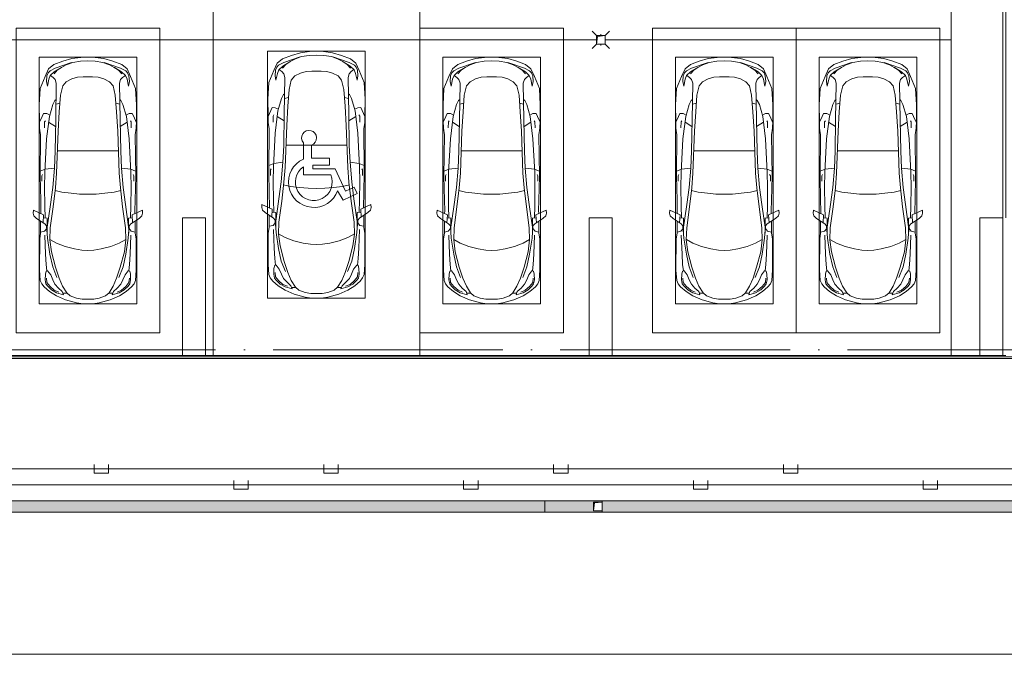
# Model space of a CAD drawing. Header units: millimetres. Extents: x -32229 to 169101, y -13689 to 125138.
# Tile 152 of 256: x 47968 to 65110, y 70150 to 81200. Entities that reach past the tile are written whole.
import ezdxf

# ---------------------------------------------------------------- set-up
doc = ezdxf.new("R2010")
doc.units = ezdxf.units.MM
doc.linetypes.add('ADSK_Линия сетки', pattern=[5000, 4000, -500, 0, -500])
doc.layers.add('A-DETL-____-OTLN', color=7, linetype='Continuous', lineweight=9, true_color=0x00a600)
for name, color, linetype, lineweight in [('A-DETL-GENF-OTLN', 7, 'Continuous', 18), ('A-FLOR-____-OTLN', 7, 'Continuous', 18), ('A-GENM-____-OTLN', 7, 'Continuous', 18), ('C-PRKG-____-OTLN', 7, 'Continuous', 18), ('M-EQPM-____-OTLN', 7, 'Continuous', 18), ('P-SANR-FIXT-OTLN', 7, 'Continuous', 18), ('S-COLS-____-MCUT', 7, 'Continuous', 40), ('S-GRID-____-OTLN', 7, 'Continuous', 9)]:
    doc.layers.add(name, color=color, linetype=linetype, lineweight=lineweight)

# ---------------------------------------------------------------- blocks, each defined once
blk = doc.blocks.new('АР_Машиноместо - 5300x2500_С-V10--01 ЭМ')
at = {"layer": 'A-DETL-GENF-OTLN', "color": 253, "lineweight": 13, "true_color": 0xaaaaaa}
for p, q in [((1165, -503), (1053, -518)), ((1250, -500), (1165, -503)), ((1250, -500), (1335, -503)), ((1335, -503), (1447, -518)), ((702, -640), (584, -715)), ((862, -572), (702, -640)), ((825, -661), (704, -696)), ((805, -716), (825, -661)), ((1053, -518), (862, -572)), ((941, -642), (882, -692)), ((1051, -599), (941, -642)), ((1149, -583), (1051, -599)), ((1250, -582), (1149, -583)), ((1250, -582), (1351, -583)), ((1351, -583), (1449, -599)), ((1447, -518), (1638, -572)), ((1449, -599), (1559, -642)), ((1559, -642), (1618, -692)), ((1638, -572), (1798, -640)), ((1695, -716), (1675, -661)), ((1675, -661), (1796, -696)), ((1798, -640), (1916, -715)), ((446, -853), (421, -911)), ((489, -796), (446, -853)), ((584, -715), (489, -796)), ((519, -852), (506, -920)), ((550, -812), (519, -852)), ((616, -746), (550, -812)), ((704, -696), (616, -746)), ((639, -920), (677, -844)), ((677, -844), (738, -778)), ((738, -778), (805, -716)), ((809, -809), (749, -950)), ((882, -692), (809, -809)), ((888, -686), (815, -687)), ((1612, -686), (1685, -687)), ((1618, -692), (1691, -809)), ((1691, -809), (1751, -950)), ((1762, -778), (1695, -716)), ((1823, -844), (1762, -778)), ((1796, -696), (1884, -746)), ((1861, -920), (1823, -844)), ((1884, -746), (1950, -812)), ((1916, -715), (2011, -796)), ((1950, -812), (1981, -852)), ((1981, -852), (1994, -920)), ((2011, -796), (2054, -853)), ((2054, -853), (2079, -911)), ((421, -911), (409, -1087)), ((506, -920), (510, -1019)), ((510, -1019), (522, -1074)), ((549, -1076), (603, -1005)), ((603, -1005), (639, -920)), ((749, -950), (687, -1141)), ((1751, -950), (1813, -1141)), ((1897, -1005), (1861, -920)), ((1951, -1076), (1897, -1005)), ((1990, -1019), (1978, -1074)), ((1994, -920), (1990, -1019)), ((2079, -911), (2091, -1087)), ((409, -1087), (411, -1634)), ((522, -1074), (549, -1076)), ((687, -1141), (615, -1410)), ((1813, -1141), (1885, -1410)), ((1978, -1074), (1951, -1076)), ((2091, -1087), (2089, -1634)), ((615, -1410), (589, -1616)), ((704, -1557), (853, -1499)), ((853, -1499), (1017, -1460)), ((1017, -1460), (1147, -1439)), ((1147, -1439), (1250, -1434)), ((1353, -1439), (1250, -1434)), ((1483, -1460), (1353, -1439)), ((1647, -1499), (1483, -1460)), ((1796, -1557), (1647, -1499)), ((1885, -1410), (1911, -1616)), ((411, -1634), (427, -1731)), ((547, -1643), (531, -1858)), ((589, -1616), (596, -1825)), ((590, -1624), (704, -1557)), ((1910, -1624), (1796, -1557)), ((1911, -1616), (1904, -1825)), ((1953, -1643), (1969, -1858)), ((2089, -1634), (2073, -1731)), ((427, -1731), (427, -1943)), ((495, -1765), (427, -1753)), ((534, -1817), (495, -1765)), ((531, -1858), (501, -1894)), ((597, -2231), (535, -1798)), ((541, -1994), (540, -1733)), ((596, -1825), (645, -2192)), ((1904, -1825), (1855, -2192)), ((1903, -2231), (1965, -1798)), ((1959, -1994), (1960, -1733)), ((1966, -1817), (2005, -1765)), ((1969, -1858), (1999, -1894)), ((2005, -1765), (2073, -1753)), ((2073, -1731), (2073, -1943)), ((309, -2036), (297, -2080)), ((301, -2131), (480, -2053)), ((358, -1990), (309, -2036)), ((501, -1894), (358, -1990)), ((480, -2053), (471, -1914)), ((541, -1994), (476, -1998)), ((506, -1996), (500, -2210)), ((1959, -1994), (2024, -1998)), ((1994, -1996), (2000, -2210)), ((1999, -1894), (2142, -1990)), ((2020, -2053), (2029, -1914)), ((2199, -2131), (2020, -2053)), ((2142, -1990), (2191, -2036)), ((2191, -2036), (2203, -2080)), ((297, -2080), (301, -2131)), ((428, -2308), (432, -2120)), ((432, -2120), (431, -2074)), ((500, -2210), (496, -2532)), ((645, -2192), (684, -2522)), ((1855, -2192), (1816, -2522)), ((2000, -2210), (2004, -2532)), ((2068, -2120), (2069, -2074)), ((2072, -2308), (2068, -2120)), ((2203, -2080), (2199, -2131)), ((418, -2723), (428, -2308)), ((637, -2526), (597, -2231)), ((1863, -2526), (1903, -2231)), ((2082, -2723), (2072, -2308)), ((496, -2532), (501, -2790)), ((637, -2526), (666, -2867)), ((684, -2522), (705, -2775)), ((1816, -2522), (1795, -2775)), ((1863, -2526), (1834, -2867)), ((2004, -2532), (1999, -2790)), ((426, -3447), (418, -2723)), ((448, -2639), (448, -2734)), ((448, -2734), (460, -2756)), ((2052, -2734), (2040, -2756)), ((2052, -2639), (2052, -2734)), ((2074, -3447), (2082, -2723)), ((505, -2847), (421, -2813)), ((501, -2790), (531, -3375)), ((666, -2867), (505, -2847)), ((666, -2865), (679, -3159)), ((705, -2775), (731, -3508)), ((1795, -2775), (1769, -3508)), ((1834, -2865), (1821, -3159)), ((1834, -2867), (1995, -2847)), ((1999, -2790), (1969, -3375)), ((1995, -2847), (2079, -2813)), ((679, -3159), (689, -3706)), ((1821, -3159), (1811, -3706)), ((531, -3375), (579, -3763)), ((1969, -3375), (1921, -3763)), ((406, -3688), (409, -3560)), ((409, -3560), (426, -3447)), ((495, -3566), (497, -3672)), ((687, -3589), (566, -3664)), ((731, -3508), (752, -3846)), ((1769, -3508), (1748, -3846)), ((1813, -3589), (1934, -3664)), ((2005, -3566), (2003, -3672)), ((2091, -3560), (2074, -3447)), ((2094, -3688), (2091, -3560)), ((403, -3968), (406, -3688)), ((408, -3667), (453, -3766)), ((453, -3766), (478, -3819)), ((497, -3672), (510, -3691)), ((579, -3763), (639, -3975)), ((689, -3706), (700, -4345)), ((1811, -3706), (1800, -4345)), ((1921, -3763), (1861, -3975)), ((2003, -3672), (1990, -3691)), ((2047, -3766), (2022, -3819)), ((2092, -3667), (2047, -3766)), ((2097, -3968), (2094, -3688)), ((478, -3819), (533, -3818)), ((533, -3818), (586, -3790)), ((752, -3846), (774, -4133)), ((1748, -3846), (1726, -4133)), ((1967, -3818), (1914, -3790)), ((2022, -3819), (1967, -3818)), ((420, -4254), (403, -3968)), ((639, -3975), (675, -4045)), ((675, -4045), (695, -4058)), ((1825, -4045), (1805, -4058)), ((1861, -3975), (1825, -4045)), ((2080, -4254), (2097, -3968)), ((507, -4463), (420, -4254)), ((774, -4133), (812, -4299)), ((1726, -4133), (1688, -4299)), ((1993, -4463), (2080, -4254)), ((544, -4295), (528, -4375)), ((528, -4375), (536, -4471)), ((569, -4413), (544, -4295)), ((595, -4479), (569, -4413)), ((645, -4445), (597, -4481)), ((680, -4406), (645, -4445)), ((700, -4345), (680, -4406)), ((812, -4299), (873, -4370)), ((873, -4370), (970, -4419)), ((970, -4419), (1070, -4447)), ((1070, -4447), (1167, -4453)), ((1167, -4453), (1250, -4454)), ((1333, -4453), (1250, -4454)), ((1430, -4447), (1333, -4453)), ((1530, -4419), (1430, -4447)), ((1627, -4370), (1530, -4419)), ((1688, -4299), (1627, -4370)), ((1800, -4345), (1820, -4406)), ((1820, -4406), (1855, -4445)), ((1855, -4445), (1903, -4481)), ((1905, -4479), (1931, -4413)), ((1931, -4413), (1956, -4295)), ((1956, -4295), (1972, -4375)), ((1972, -4375), (1964, -4471)), ((566, -4595), (507, -4463)), ((536, -4471), (558, -4526)), ((558, -4526), (591, -4560)), ((659, -4670), (566, -4595)), ((591, -4560), (681, -4606)), ((662, -4543), (595, -4479)), ((717, -4569), (660, -4505)), ((788, -4618), (662, -4543)), ((681, -4606), (967, -4704)), ((791, -4620), (717, -4569)), ((874, -4665), (791, -4620)), ((1819, -4606), (1533, -4704)), ((1626, -4665), (1709, -4620)), ((1709, -4620), (1783, -4569)), ((1712, -4618), (1838, -4543)), ((1783, -4569), (1840, -4505)), ((1909, -4560), (1819, -4606)), ((1838, -4543), (1905, -4479)), ((1841, -4670), (1934, -4595)), ((1942, -4526), (1909, -4560)), ((1934, -4595), (1993, -4463)), ((1964, -4471), (1942, -4526)), ((813, -4729), (659, -4670)), ((970, -4772), (813, -4729)), ((988, -4707), (874, -4665)), ((1126, -4794), (970, -4772)), ((1122, -4726), (988, -4707)), ((1250, -4732), (1122, -4726)), ((1250, -4800), (1126, -4794)), ((1250, -4732), (1378, -4726)), ((1250, -4800), (1374, -4794)), ((1374, -4794), (1530, -4772)), ((1378, -4726), (1512, -4707)), ((1512, -4707), (1626, -4665)), ((1530, -4772), (1687, -4729)), ((1687, -4729), (1841, -4670))]:
    blk.add_line(p, q, dxfattribs=at)
at = {"layer": 'A-DETL-GENF-OTLN', "color": 254, "lineweight": 13, "true_color": 0xd4d4d4}
for p, q in [((592, -805), (535, -874)), ((665, -740), (592, -805)), ((743, -708), (665, -740)), ((1757, -708), (1835, -740)), ((1835, -740), (1908, -805)), ((1908, -805), (1965, -874)), ((535, -874), (528, -949)), ((710, -963), (637, -1146)), ((1790, -963), (1863, -1146)), ((1965, -874), (1972, -949)), ((525, -1189), (514, -1369)), ((537, -1076), (525, -1189)), ((637, -1146), (590, -1368)), ((1863, -1146), (1910, -1368)), ((1963, -1076), (1975, -1189)), ((1975, -1189), (1986, -1369)), ((514, -1369), (502, -1696)), ((590, -1368), (547, -1643)), ((1910, -1368), (1953, -1643)), ((1986, -1369), (1998, -1696)), ((678, -2473), (795, -2446)), ((795, -2446), (956, -2427)), ((956, -2427), (1105, -2414)), ((1105, -2414), (1250, -2413)), ((1395, -2414), (1250, -2413)), ((1544, -2427), (1395, -2414)), ((1705, -2446), (1544, -2427)), ((1822, -2473), (1705, -2446)), ((715, -3168), (1250, -3167)), ((1785, -3168), (1250, -3167)), ((695, -3980), (765, -3997)), ((1805, -3980), (1735, -3997))]:
    blk.add_line(p, q, dxfattribs=at)
at = {"layer": 'C-PRKG-____-OTLN', "color": 253, "lineweight": 13, "true_color": 0xaaaaaa}
for p, q in [((2500, 0), (0, 0)), ((0, 0), (0, -5300)), ((2500, 0), (2500, -5300)), ((400, -500), (400, -4800)), ((400, -500), (2100, -500)), ((2100, -500), (2100, -4800)), ((400, -4800), (2100, -4800)), ((2500, -5300), (0, -5300))]:
    blk.add_line(p, q, dxfattribs=at)
blk = doc.blocks.new('АР_Машиноместо - 5300x2500_С-V8--01 ЭМ')
at = {"layer": 'A-DETL-GENF-OTLN', "color": 253, "lineweight": 13, "true_color": 0xaaaaaa}
for p, q in [((1250, 4800), (1126, 4794)), ((1250, 4800), (1374, 4794)), ((659, 4670), (566, 4595)), ((813, 4729), (659, 4670)), ((681, 4606), (967, 4704)), ((874, 4665), (791, 4620)), ((970, 4772), (813, 4729)), ((988, 4707), (874, 4665)), ((1126, 4794), (970, 4772)), ((1122, 4726), (988, 4707)), ((1250, 4732), (1122, 4726)), ((1250, 4732), (1378, 4726)), ((1374, 4794), (1530, 4772)), ((1378, 4726), (1512, 4707)), ((1512, 4707), (1626, 4665)), ((1530, 4772), (1687, 4729)), ((1819, 4606), (1533, 4704)), ((1626, 4665), (1709, 4620)), ((1687, 4729), (1841, 4670)), ((1841, 4670), (1934, 4595)), ((507, 4463), (420, 4254)), ((566, 4595), (507, 4463)), ((528, 4375), (536, 4471)), ((536, 4471), (558, 4526)), ((558, 4526), (591, 4560)), ((595, 4479), (569, 4413)), ((591, 4560), (681, 4606)), ((662, 4543), (595, 4479)), ((645, 4445), (597, 4481)), ((717, 4569), (660, 4505)), ((788, 4618), (662, 4543)), ((791, 4620), (717, 4569)), ((1709, 4620), (1783, 4569)), ((1712, 4618), (1838, 4543)), ((1783, 4569), (1840, 4505)), ((1909, 4560), (1819, 4606)), ((1838, 4543), (1905, 4479)), ((1855, 4445), (1903, 4481)), ((1905, 4479), (1931, 4413)), ((1942, 4526), (1909, 4560)), ((1934, 4595), (1993, 4463)), ((1964, 4471), (1942, 4526)), ((1972, 4375), (1964, 4471)), ((1993, 4463), (2080, 4254)), ((544, 4295), (528, 4375)), ((569, 4413), (544, 4295)), ((680, 4406), (645, 4445)), ((700, 4345), (680, 4406)), ((689, 3706), (700, 4345)), ((774, 4133), (812, 4299)), ((812, 4299), (873, 4370)), ((873, 4370), (970, 4419)), ((970, 4419), (1070, 4447)), ((1070, 4447), (1167, 4453)), ((1167, 4453), (1250, 4454)), ((1333, 4453), (1250, 4454)), ((1430, 4447), (1333, 4453)), ((1530, 4419), (1430, 4447)), ((1627, 4370), (1530, 4419)), ((1688, 4299), (1627, 4370)), ((1726, 4133), (1688, 4299)), ((1800, 4345), (1820, 4406)), ((1811, 3706), (1800, 4345)), ((1820, 4406), (1855, 4445)), ((1931, 4413), (1956, 4295)), ((1956, 4295), (1972, 4375)), ((420, 4254), (403, 3968)), ((752, 3846), (774, 4133)), ((1748, 3846), (1726, 4133)), ((2080, 4254), (2097, 3968)), ((403, 3968), (406, 3688)), ((579, 3763), (639, 3975)), ((639, 3975), (675, 4045)), ((675, 4045), (695, 4058)), ((1825, 4045), (1805, 4058)), ((1861, 3975), (1825, 4045)), ((1921, 3763), (1861, 3975)), ((2097, 3968), (2094, 3688)), ((453, 3766), (478, 3819)), ((478, 3819), (533, 3818)), ((533, 3818), (586, 3790)), ((731, 3508), (752, 3846)), ((1769, 3508), (1748, 3846)), ((1967, 3818), (1914, 3790)), ((2022, 3819), (1967, 3818)), ((2047, 3766), (2022, 3819)), ((406, 3688), (409, 3560)), ((408, 3667), (453, 3766)), ((495, 3566), (497, 3672)), ((497, 3672), (510, 3691)), ((531, 3375), (579, 3763)), ((687, 3589), (566, 3664)), ((679, 3159), (689, 3706)), ((1821, 3159), (1811, 3706)), ((1813, 3589), (1934, 3664)), ((1969, 3375), (1921, 3763)), ((2003, 3672), (1990, 3691)), ((2005, 3566), (2003, 3672)), ((2092, 3667), (2047, 3766)), ((2094, 3688), (2091, 3560)), ((409, 3560), (426, 3447)), ((426, 3447), (418, 2723)), ((705, 2775), (731, 3508)), ((1795, 2775), (1769, 3508)), ((2091, 3560), (2074, 3447)), ((2074, 3447), (2082, 2723)), ((501, 2790), (531, 3375)), ((1999, 2790), (1969, 3375)), ((666, 2865), (679, 3159)), ((1834, 2865), (1821, 3159)), ((505, 2847), (421, 2813)), ((448, 2734), (460, 2756)), ((496, 2532), (501, 2790)), ((666, 2867), (505, 2847)), ((637, 2526), (666, 2867)), ((684, 2522), (705, 2775)), ((1816, 2522), (1795, 2775)), ((1834, 2867), (1995, 2847)), ((1863, 2526), (1834, 2867)), ((1995, 2847), (2079, 2813)), ((2004, 2532), (1999, 2790)), ((2052, 2734), (2040, 2756)), ((418, 2723), (428, 2308)), ((448, 2639), (448, 2734)), ((2052, 2639), (2052, 2734)), ((2082, 2723), (2072, 2308)), ((500, 2210), (496, 2532)), ((637, 2526), (597, 2231)), ((645, 2192), (684, 2522)), ((1855, 2192), (1816, 2522)), ((1863, 2526), (1903, 2231)), ((2000, 2210), (2004, 2532)), ((428, 2308), (432, 2120)), ((597, 2231), (535, 1798)), ((1903, 2231), (1965, 1798)), ((2072, 2308), (2068, 2120)), ((297, 2080), (301, 2131)), ((309, 2036), (297, 2080)), ((301, 2131), (480, 2053)), ((432, 2120), (431, 2074)), ((506, 1996), (500, 2210)), ((596, 1825), (645, 2192)), ((1904, 1825), (1855, 2192)), ((1994, 1996), (2000, 2210)), ((2199, 2131), (2020, 2053)), ((2068, 2120), (2069, 2074)), ((2191, 2036), (2203, 2080)), ((2203, 2080), (2199, 2131)), ((358, 1990), (309, 2036)), ((501, 1894), (358, 1990)), ((427, 1731), (427, 1943)), ((480, 2053), (471, 1914)), ((541, 1994), (476, 1998)), ((531, 1858), (501, 1894)), ((541, 1994), (540, 1733)), ((1959, 1994), (2024, 1998)), ((1959, 1994), (1960, 1733)), ((1969, 1858), (1999, 1894)), ((1999, 1894), (2142, 1990)), ((2020, 2053), (2029, 1914)), ((2073, 1731), (2073, 1943)), ((2142, 1990), (2191, 2036)), ((411, 1634), (427, 1731)), ((495, 1765), (427, 1753)), ((534, 1817), (495, 1765)), ((547, 1643), (531, 1858)), ((589, 1616), (596, 1825)), ((1911, 1616), (1904, 1825)), ((1953, 1643), (1969, 1858)), ((1966, 1817), (2005, 1765)), ((2005, 1765), (2073, 1753)), ((2089, 1634), (2073, 1731)), ((409, 1087), (411, 1634)), ((615, 1410), (589, 1616)), ((590, 1624), (704, 1557)), ((704, 1557), (853, 1499)), ((1796, 1557), (1647, 1499)), ((1910, 1624), (1796, 1557)), ((1885, 1410), (1911, 1616)), ((2091, 1087), (2089, 1634)), ((687, 1141), (615, 1410)), ((853, 1499), (1017, 1460)), ((1017, 1460), (1147, 1439)), ((1147, 1439), (1250, 1434)), ((1353, 1439), (1250, 1434)), ((1483, 1460), (1353, 1439)), ((1647, 1499), (1483, 1460)), ((1813, 1141), (1885, 1410)), ((421, 911), (409, 1087)), ((510, 1019), (522, 1074)), ((522, 1074), (549, 1076)), ((549, 1076), (603, 1005)), ((749, 950), (687, 1141)), ((1751, 950), (1813, 1141)), ((1951, 1076), (1897, 1005)), ((1978, 1074), (1951, 1076)), ((1990, 1019), (1978, 1074)), ((2079, 911), (2091, 1087)), ((446, 853), (421, 911)), ((506, 920), (510, 1019)), ((519, 852), (506, 920)), ((603, 1005), (639, 920)), ((639, 920), (677, 844)), ((809, 809), (749, 950)), ((1691, 809), (1751, 950)), ((1861, 920), (1823, 844)), ((1897, 1005), (1861, 920)), ((1981, 852), (1994, 920)), ((1994, 920), (1990, 1019)), ((2054, 853), (2079, 911)), ((489, 796), (446, 853)), ((584, 715), (489, 796)), ((550, 812), (519, 852)), ((616, 746), (550, 812)), ((702, 640), (584, 715)), ((704, 696), (616, 746)), ((677, 844), (738, 778)), ((825, 661), (704, 696)), ((738, 778), (805, 716)), ((805, 716), (825, 661)), ((882, 692), (809, 809)), ((888, 686), (815, 687)), ((941, 642), (882, 692)), ((1559, 642), (1618, 692)), ((1612, 686), (1685, 687)), ((1618, 692), (1691, 809)), ((1695, 716), (1675, 661)), ((1675, 661), (1796, 696)), ((1762, 778), (1695, 716)), ((1823, 844), (1762, 778)), ((1796, 696), (1884, 746)), ((1798, 640), (1916, 715)), ((1884, 746), (1950, 812)), ((1916, 715), (2011, 796)), ((1950, 812), (1981, 852)), ((2011, 796), (2054, 853)), ((862, 572), (702, 640)), ((1053, 518), (862, 572)), ((1051, 599), (941, 642)), ((1149, 583), (1051, 599)), ((1165, 503), (1053, 518)), ((1250, 582), (1149, 583)), ((1250, 582), (1351, 583)), ((1335, 503), (1447, 518)), ((1351, 583), (1449, 599)), ((1447, 518), (1638, 572)), ((1449, 599), (1559, 642)), ((1638, 572), (1798, 640)), ((1250, 500), (1165, 503)), ((1250, 500), (1335, 503))]:
    blk.add_line(p, q, dxfattribs=at)
at = {"layer": 'A-DETL-GENF-OTLN', "color": 254, "lineweight": 13, "true_color": 0xd4d4d4}
for p, q in [((695, 3980), (765, 3997)), ((1805, 3980), (1735, 3997)), ((715, 3168), (1250, 3167)), ((1785, 3168), (1250, 3167)), ((678, 2473), (795, 2446)), ((795, 2446), (956, 2427)), ((956, 2427), (1105, 2414)), ((1105, 2414), (1250, 2413)), ((1395, 2414), (1250, 2413)), ((1544, 2427), (1395, 2414)), ((1705, 2446), (1544, 2427)), ((1822, 2473), (1705, 2446)), ((514, 1369), (502, 1696)), ((590, 1368), (547, 1643)), ((1910, 1368), (1953, 1643)), ((1986, 1369), (1998, 1696)), ((525, 1189), (514, 1369)), ((637, 1146), (590, 1368)), ((1863, 1146), (1910, 1368)), ((1975, 1189), (1986, 1369)), ((537, 1076), (525, 1189)), ((710, 963), (637, 1146)), ((1790, 963), (1863, 1146)), ((1963, 1076), (1975, 1189)), ((535, 874), (528, 949)), ((592, 805), (535, 874)), ((1908, 805), (1965, 874)), ((1965, 874), (1972, 949)), ((665, 740), (592, 805)), ((743, 708), (665, 740)), ((1757, 708), (1835, 740)), ((1835, 740), (1908, 805))]:
    blk.add_line(p, q, dxfattribs=at)
at = {"layer": 'C-PRKG-____-OTLN', "color": 253, "lineweight": 13, "true_color": 0xaaaaaa}
for p, q in [((2500, 5300), (0, 5300)), ((0, 0), (0, 5300)), ((2500, 0), (2500, 5300)), ((400, 4800), (2100, 4800)), ((400, 500), (400, 4800)), ((2100, 500), (2100, 4800)), ((400, 500), (2100, 500)), ((2500, 0), (0, 0))]:
    blk.add_line(p, q, dxfattribs=at)
blk = doc.blocks.new('АР_Машиноместо - 6000x3600_С_МГН-V39--01 ЭМ')
at = {"layer": 'A-DETL-GENF-OTLN', "color": 253, "lineweight": 13, "true_color": 0xaaaaaa}
for p, q in [((659, 5170), (566, 5095)), ((813, 5229), (659, 5170)), ((681, 5106), (967, 5204)), ((874, 5165), (791, 5120)), ((970, 5272), (813, 5229)), ((988, 5207), (874, 5165)), ((1126, 5294), (970, 5272)), ((1122, 5226), (988, 5207)), ((1250, 5232), (1122, 5226)), ((1250, 5300), (1126, 5294)), ((1250, 5300), (1374, 5294)), ((1250, 5232), (1378, 5226)), ((1374, 5294), (1530, 5272)), ((1378, 5226), (1512, 5207)), ((1512, 5207), (1626, 5165)), ((1530, 5272), (1687, 5229)), ((1819, 5106), (1533, 5204)), ((1626, 5165), (1709, 5120)), ((1687, 5229), (1841, 5170)), ((1841, 5170), (1934, 5095)), ((566, 5095), (507, 4963)), ((528, 4875), (536, 4971)), ((536, 4971), (558, 5026)), ((558, 5026), (591, 5060)), ((595, 4979), (569, 4913)), ((591, 5060), (681, 5106)), ((662, 5043), (595, 4979)), ((645, 4945), (597, 4981)), ((717, 5069), (660, 5005)), ((788, 5118), (662, 5043)), ((791, 5120), (717, 5069)), ((1709, 5120), (1783, 5069)), ((1712, 5118), (1838, 5043)), ((1783, 5069), (1840, 5005)), ((1909, 5060), (1819, 5106)), ((1838, 5043), (1905, 4979)), ((1855, 4945), (1903, 4981)), ((1905, 4979), (1931, 4913)), ((1942, 5026), (1909, 5060)), ((1934, 5095), (1993, 4963)), ((1964, 4971), (1942, 5026)), ((1972, 4875), (1964, 4971)), ((507, 4963), (420, 4754)), ((544, 4795), (528, 4875)), ((569, 4913), (544, 4795)), ((680, 4906), (645, 4945)), ((700, 4845), (680, 4906)), ((689, 4206), (700, 4845)), ((812, 4799), (873, 4870)), ((873, 4870), (970, 4919)), ((970, 4919), (1070, 4947)), ((1070, 4947), (1167, 4953)), ((1167, 4953), (1250, 4954)), ((1333, 4953), (1250, 4954)), ((1430, 4947), (1333, 4953)), ((1530, 4919), (1430, 4947)), ((1627, 4870), (1530, 4919)), ((1688, 4799), (1627, 4870)), ((1800, 4845), (1820, 4906)), ((1811, 4206), (1800, 4845)), ((1820, 4906), (1855, 4945)), ((1931, 4913), (1956, 4795)), ((1956, 4795), (1972, 4875)), ((1993, 4963), (2080, 4754)), ((420, 4754), (403, 4468)), ((752, 4346), (774, 4633)), ((774, 4633), (812, 4799)), ((1726, 4633), (1688, 4799)), ((1748, 4346), (1726, 4633)), ((2080, 4754), (2097, 4468)), ((403, 4468), (406, 4188)), ((579, 4263), (639, 4475)), ((639, 4475), (675, 4545)), ((675, 4545), (695, 4558)), ((1825, 4545), (1805, 4558)), ((1861, 4475), (1825, 4545)), ((1921, 4263), (1861, 4475)), ((2097, 4468), (2094, 4188)), ((453, 4266), (478, 4319)), ((478, 4319), (533, 4318)), ((533, 4318), (586, 4290)), ((731, 4008), (752, 4346)), ((1769, 4008), (1748, 4346)), ((1967, 4318), (1914, 4290)), ((2022, 4319), (1967, 4318)), ((2047, 4266), (2022, 4319)), ((406, 4188), (409, 4060)), ((408, 4167), (453, 4266)), ((495, 4066), (497, 4172)), ((497, 4172), (510, 4191)), ((531, 3875), (579, 4263)), ((687, 4089), (566, 4164)), ((679, 3659), (689, 4206)), ((1821, 3659), (1811, 4206)), ((1813, 4089), (1934, 4164)), ((1969, 3875), (1921, 4263)), ((2003, 4172), (1990, 4191)), ((2005, 4066), (2003, 4172)), ((2092, 4167), (2047, 4266)), ((2094, 4188), (2091, 4060)), ((409, 4060), (426, 3947)), ((426, 3947), (418, 3223)), ((705, 3275), (731, 4008)), ((1795, 3275), (1769, 4008)), ((2091, 4060), (2074, 3947)), ((2074, 3947), (2082, 3223)), ((501, 3290), (531, 3875)), ((1999, 3290), (1969, 3875)), ((666, 3365), (679, 3659)), ((1021, 3423), (1021, 3706)), ((1164, 3668), (1164, 3439)), ((1834, 3365), (1821, 3659)), ((1164, 3439), (1477, 3439)), ((1477, 3439), (1477, 3315)), ((505, 3347), (421, 3313)), ((496, 3032), (501, 3290)), ((666, 3367), (505, 3347)), ((637, 3026), (666, 3367)), ((684, 3022), (705, 3275)), ((1021, 3150), (1021, 3287)), ((1188, 3315), (1188, 3254)), ((1477, 3315), (1188, 3315)), ((1816, 3022), (1795, 3275)), ((1834, 3367), (1995, 3347)), ((1863, 3026), (1834, 3367)), ((1995, 3347), (2079, 3313)), ((2004, 3032), (1999, 3290)), ((418, 3223), (428, 2808)), ((448, 3234), (460, 3256)), ((448, 3139), (448, 3234)), ((1498, 3150), (1021, 3150)), ((1188, 3254), (1576, 3254)), ((1576, 3254), (1757, 2864)), ((2052, 3234), (2040, 3256)), ((2052, 3139), (2052, 3234)), ((2082, 3223), (2072, 2808)), ((500, 2710), (496, 3032)), ((637, 3026), (597, 2731)), ((645, 2692), (684, 3022)), ((1757, 2864), (1907, 2934)), ((1855, 2692), (1816, 3022)), ((1863, 3026), (1903, 2731)), ((1907, 2934), (1959, 2822)), ((2000, 2710), (2004, 3032)), ((428, 2808), (432, 2620)), ((1712, 2706), (1617, 2871)), ((1959, 2822), (1712, 2706)), ((2072, 2808), (2068, 2620)), ((297, 2580), (301, 2631)), ((309, 2536), (297, 2580)), ((301, 2631), (480, 2553)), ((432, 2620), (431, 2574)), ((506, 2496), (500, 2710)), ((597, 2731), (535, 2298)), ((596, 2325), (645, 2692)), ((1904, 2325), (1855, 2692)), ((1903, 2731), (1965, 2298)), ((1994, 2496), (2000, 2710)), ((2199, 2631), (2020, 2553)), ((2068, 2620), (2069, 2574)), ((2191, 2536), (2203, 2580)), ((2203, 2580), (2199, 2631)), ((358, 2490), (309, 2536)), ((501, 2394), (358, 2490)), ((427, 2231), (427, 2443)), ((480, 2553), (471, 2414)), ((541, 2494), (476, 2498)), ((541, 2494), (540, 2233)), ((1959, 2494), (2024, 2498)), ((1959, 2494), (1960, 2233)), ((1999, 2394), (2142, 2490)), ((2020, 2553), (2029, 2414)), ((2073, 2231), (2073, 2443)), ((2142, 2490), (2191, 2536)), ((411, 2134), (427, 2231)), ((495, 2265), (427, 2253)), ((534, 2317), (495, 2265)), ((531, 2358), (501, 2394)), ((547, 2143), (531, 2358)), ((589, 2116), (596, 2325)), ((1911, 2116), (1904, 2325)), ((1953, 2143), (1969, 2358)), ((1966, 2317), (2005, 2265)), ((1969, 2358), (1999, 2394)), ((2005, 2265), (2073, 2253)), ((2089, 2134), (2073, 2231)), ((409, 1587), (411, 2134)), ((615, 1910), (589, 2116)), ((590, 2124), (704, 2057)), ((1910, 2124), (1796, 2057)), ((1885, 1910), (1911, 2116)), ((2091, 1587), (2089, 2134)), ((687, 1641), (615, 1910)), ((704, 2057), (853, 1999)), ((853, 1999), (1017, 1960)), ((1017, 1960), (1147, 1939)), ((1147, 1939), (1250, 1934)), ((1353, 1939), (1250, 1934)), ((1483, 1960), (1353, 1939)), ((1647, 1999), (1483, 1960)), ((1796, 2057), (1647, 1999)), ((1813, 1641), (1885, 1910)), ((421, 1411), (409, 1587)), ((510, 1519), (522, 1574)), ((522, 1574), (549, 1576)), ((549, 1576), (603, 1505)), ((749, 1450), (687, 1641)), ((1751, 1450), (1813, 1641)), ((1951, 1576), (1897, 1505)), ((1978, 1574), (1951, 1576)), ((1990, 1519), (1978, 1574)), ((2079, 1411), (2091, 1587)), ((446, 1353), (421, 1411)), ((506, 1420), (510, 1519)), ((519, 1352), (506, 1420)), ((603, 1505), (639, 1420)), ((639, 1420), (677, 1344)), ((809, 1309), (749, 1450)), ((1691, 1309), (1751, 1450)), ((1861, 1420), (1823, 1344)), ((1897, 1505), (1861, 1420)), ((1981, 1352), (1994, 1420)), ((1994, 1420), (1990, 1519)), ((2054, 1353), (2079, 1411)), ((489, 1296), (446, 1353)), ((584, 1215), (489, 1296)), ((550, 1312), (519, 1352)), ((616, 1246), (550, 1312)), ((702, 1140), (584, 1215)), ((704, 1196), (616, 1246)), ((677, 1344), (738, 1278)), ((738, 1278), (805, 1216)), ((805, 1216), (825, 1161)), ((882, 1192), (809, 1309)), ((1618, 1192), (1691, 1309)), ((1695, 1216), (1675, 1161)), ((1762, 1278), (1695, 1216)), ((1823, 1344), (1762, 1278)), ((1796, 1196), (1884, 1246)), ((1798, 1140), (1916, 1215)), ((1884, 1246), (1950, 1312)), ((1916, 1215), (2011, 1296)), ((1950, 1312), (1981, 1352)), ((2011, 1296), (2054, 1353)), ((862, 1072), (702, 1140)), ((825, 1161), (704, 1196)), ((888, 1186), (815, 1187)), ((1053, 1018), (862, 1072)), ((941, 1142), (882, 1192)), ((1051, 1099), (941, 1142)), ((1149, 1083), (1051, 1099)), ((1250, 1082), (1149, 1083)), ((1250, 1082), (1351, 1083)), ((1351, 1083), (1449, 1099)), ((1447, 1018), (1638, 1072)), ((1449, 1099), (1559, 1142)), ((1559, 1142), (1618, 1192)), ((1612, 1186), (1685, 1187)), ((1638, 1072), (1798, 1140)), ((1675, 1161), (1796, 1196)), ((1165, 1003), (1053, 1018)), ((1250, 1000), (1165, 1003)), ((1250, 1000), (1335, 1003)), ((1335, 1003), (1447, 1018))]:
    blk.add_line(p, q, dxfattribs=at)
at = {"layer": 'A-DETL-GENF-OTLN', "color": 254, "lineweight": 13, "true_color": 0xd4d4d4}
for p, q in [((695, 4480), (765, 4497)), ((1805, 4480), (1735, 4497)), ((715, 3668), (1250, 3667)), ((1785, 3668), (1250, 3667)), ((678, 2973), (795, 2946)), ((795, 2946), (956, 2927)), ((956, 2927), (1105, 2914)), ((1544, 2927), (1395, 2914)), ((1705, 2946), (1544, 2927)), ((1822, 2973), (1705, 2946)), ((1105, 2914), (1250, 2913)), ((1395, 2914), (1250, 2913)), ((514, 1869), (502, 2196)), ((590, 1868), (547, 2143)), ((1910, 1868), (1953, 2143)), ((1986, 1869), (1998, 2196)), ((525, 1689), (514, 1869)), ((637, 1646), (590, 1868)), ((1863, 1646), (1910, 1868)), ((1975, 1689), (1986, 1869)), ((537, 1576), (525, 1689)), ((710, 1463), (637, 1646)), ((1790, 1463), (1863, 1646)), ((1963, 1576), (1975, 1689)), ((535, 1374), (528, 1449)), ((592, 1305), (535, 1374)), ((1908, 1305), (1965, 1374)), ((1965, 1374), (1972, 1449)), ((665, 1240), (592, 1305)), ((743, 1208), (665, 1240)), ((1757, 1208), (1835, 1240)), ((1835, 1240), (1908, 1305))]:
    blk.add_line(p, q, dxfattribs=at)
at = {"layer": 'A-DETL-GENF-OTLN', "color": 253, "lineweight": 13, "true_color": 0xaaaaaa}
for centre, radius, start, end in [((1121, 3791), 131, 289.3632, 220.6368), ((1203, 3022), 441, 114.366, 339.9602), ((1203, 3022), 321, 124.4379, 23.5621)]:
    blk.add_arc(centre, radius, start, end, dxfattribs=at)
at = {"layer": 'C-PRKG-____-OTLN', "color": 253, "lineweight": 13, "true_color": 0xaaaaaa}
for p, q in [((3050, 6000), (-550, 6000)), ((-550, 0), (-550, 6000)), ((3050, 0), (3050, 6000)), ((400, 5300), (2100, 5300)), ((400, 1000), (400, 5300)), ((2100, 1000), (2100, 5300)), ((400, 1000), (2100, 1000)), ((3050, 0), (-550, 0))]:
    blk.add_line(p, q, dxfattribs=at)
blk = doc.blocks.new('АР_Лоток - 200х100h_ЛВ1-7516029--01 ЭМ')
at = {"layer": 'M-EQPM-____-OTLN', "lineweight": 13, "true_color": 0xf3f3f3}
blk.add_hatch(color=7, dxfattribs=at).paths.add_polyline_path([(14167, -100), (18603, -100), (18603, 100), (0, 100), (0, -100), (9548, -100)])
at = {"layer": 'M-EQPM-____-OTLN', "color": 253, "lineweight": 13, "true_color": 0xaaaaaa}
blk.add_line((18603, -100), (18603, 100), dxfattribs=at)
blk = doc.blocks.new('АР_Канал вертикальный прямоугольный - ВК-5386080--01 ЭМ')
at = {"layer": 'M-EQPM-____-OTLN', "color": 253, "lineweight": 13, "true_color": 0xaaaaaa}
for p, q in [((75, 75), (-75, 75)), ((-75, 75), (-75, -75)), ((75, 75), (-75, 75)), ((-75, 75), (-75, -75)), ((-75, -75), (-75, 75)), ((-75, 75), (75, 75)), ((-75, -75), (-60, 60)), ((-75, -75), (-60, 60)), ((-60, 60), (75, 75)), ((-60, 60), (75, 75)), ((75, -75), (75, 75)), ((75, 75), (75, -75)), ((-75, -75), (75, -75)), ((75, -75), (-75, -75))]:
    blk.add_line(p, q, dxfattribs=at)
blk = doc.blocks.new('АР_Канал вертикальный прямоугольный - ВК-5403405--01 ЭМ')
at = {"layer": 'M-EQPM-____-OTLN', "color": 253, "lineweight": 13, "true_color": 0xaaaaaa}
for p, q in [((75, 75), (-75, 75)), ((-75, 75), (-75, -75)), ((75, 75), (-75, 75)), ((-75, 75), (-75, -75)), ((-75, -75), (-75, 75)), ((-75, 75), (75, 75)), ((-75, -75), (-60, 60)), ((-75, -75), (-60, 60)), ((-60, 60), (75, 75)), ((-60, 60), (75, 75)), ((75, -75), (75, 75)), ((75, 75), (75, -75)), ((-75, -75), (75, -75)), ((75, -75), (-75, -75))]:
    blk.add_line(p, q, dxfattribs=at)
blk = doc.blocks.new('АР-Заполнение деф_ шва - Д_ш_-4327365--01 ЭМ')
at = {"layer": 'A-GENM-____-OTLN', "color": 253, "lineweight": 13, "true_color": 0xaaaaaa}
for p, q in [((0, 25), (6680, 25)), ((0, -25), (6680, -25))]:
    blk.add_line(p, q, dxfattribs=at)
blk = doc.blocks.new('АР-Заполнение деф_ шва - Д_ш_-4327366--01 ЭМ')
at = {"layer": 'A-GENM-____-OTLN', "color": 253, "lineweight": 13, "true_color": 0xaaaaaa}
for p, q in [((0, 25), (6400, 25)), ((0, -25), (6400, -25))]:
    blk.add_line(p, q, dxfattribs=at)
blk = doc.blocks.new('АР-Заполнение деф_ шва - Д_ш_-4327368--01 ЭМ')
at = {"layer": 'A-GENM-____-OTLN', "color": 253, "lineweight": 13, "true_color": 0xaaaaaa}
for p, q in [((0, 25), (7195, 25)), ((0, -25), (7195, -25))]:
    blk.add_line(p, q, dxfattribs=at)
blk = doc.blocks.new('АР-Заполнение деф_ шва - Д_ш__Пристенный-4429135--01 ЭМ')
at = {"layer": 'A-GENM-____-OTLN', "color": 253, "lineweight": 13, "true_color": 0xaaaaaa}
blk.add_line((0, -25), (400, -25), dxfattribs=at)
blk = doc.blocks.new('АР-Заполнение деф_ шва - Д_ш__Пристенный-V77--01 ЭМ')
at = {"layer": 'A-GENM-____-OTLN', "color": 253, "lineweight": 13, "true_color": 0xaaaaaa}
for p, q in [((400, 25), (450, 25)), ((0, -25), (850, -25))]:
    blk.add_line(p, q, dxfattribs=at)
blk = doc.blocks.new('АР-Заполнение деф_ шва - Д_ш_-V75--01 ЭМ')
at = {"layer": 'A-GENM-____-OTLN', "color": 253, "lineweight": 13, "true_color": 0xaaaaaa}
for p, q in [((0, 25), (3600, 25)), ((0, -25), (3600, -25))]:
    blk.add_line(p, q, dxfattribs=at)
blk = doc.blocks.new('АР_Трап - 100-100-2797955--01 ЭМ')
at = {"layer": 'P-SANR-FIXT-OTLN', "color": 253, "lineweight": 13, "true_color": 0xaaaaaa}
for p, q in [((-75, 75), (-150, 150)), ((-100, 0), (-75, 0)), ((0, 75), (0, 100)), ((75, 75), (150, 150)), ((75, 0), (100, 0)), ((-75, -75), (-150, -150)), ((0, -100), (0, -75)), ((75, -75), (150, -150))]:
    blk.add_line(p, q, dxfattribs=at)
blk = doc.blocks.new('АР_Лоток - 200х100h_L_1000_с вертик_отводом_ЛВ3-V108--01 ЭМ')
at = {"layer": 'M-EQPM-____-OTLN', "lineweight": 13, "true_color": 0xf3f3f3}
blk.add_hatch(color=7, dxfattribs=at).paths.add_polyline_path([(0, 60), (0, -100), (1000, -100), (1000, -75), (850, -75), (850, 75), (1000, 75), (1000, 100), (0, 100), (0, 75)])
at = {"layer": 'M-EQPM-____-OTLN', "color": 253, "lineweight": 13, "true_color": 0xaaaaaa}
for p, q in [((0, 100), (0, -100)), ((1000, 75), (1000, 100)), ((1000, -100), (1000, -75))]:
    blk.add_line(p, q, dxfattribs=at)
blk = doc.blocks.new('АР_Лоток - 200х100h_ЛВ1-7518947--01 ЭМ')
at = {"layer": 'M-EQPM-____-OTLN', "lineweight": 13, "true_color": 0xf3f3f3}
blk.add_hatch(color=7, dxfattribs=at).paths.add_polyline_path([(0, -100), (23215, -100), (23215, 100), (0, 100), (0, -75)])
at = {"layer": 'M-EQPM-____-OTLN', "color": 253, "lineweight": 13, "true_color": 0xaaaaaa}
for p, q in [((0, 100), (0, 75)), ((0, -75), (0, -100))]:
    blk.add_line(p, q, dxfattribs=at)
blk = doc.blocks.new('Наметкина 10_РД_АР_П_отсоединено_rvt-1--01 ЭМ')
at = {"layer": 'A-FLOR-____-OTLN', "color": 253, "lineweight": 13, "true_color": 0xaaaaaa}
for p, q in [((64185, 81750), (64185, 75350)), ((65085, 77750), (65085, 81350)), ((58010, 80850), (43510, 80850)), ((64185, 80850), (58160, 80850)), ((89148, 75330), (5287, 75330)), ((36035, 75300), (84800, 75300)), ((50805, 75350), (43610, 75350)), ((57885, 75350), (51205, 75350)), ((64185, 75350), (58285, 75350)), ((64185, 75350), (64685, 75350)), ((82325, 72825), (38507, 72825)), ((82325, 72625), (38507, 72625)), ((84800, 70150), (36035, 70150))]:
    blk.add_line(p, q, dxfattribs=at)
at = {"layer": 'S-COLS-____-MCUT', "color": 253, "lineweight": 15, "true_color": 0xaaaaaa}
for p, q in [((50805, 77750), (50805, 75350)), ((51205, 77750), (50805, 77750)), ((51205, 75350), (51205, 77750)), ((57885, 77750), (57885, 75350)), ((58285, 77750), (57885, 77750)), ((58285, 75350), (58285, 77750)), ((64685, 77750), (64685, 75350)), ((65085, 77750), (64685, 77750)), ((65085, 75350), (65085, 77750)), ((50805, 75350), (51205, 75350)), ((57885, 75350), (58285, 75350)), ((64685, 75350), (65085, 75350))]:
    blk.add_line(p, q, dxfattribs=at)
at = {"layer": 'A-GENM-____-OTLN', "color": 253, "lineweight": 13, "true_color": 0xaaaaaa, "rotation": 270}
blk.add_blockref('АР-Заполнение деф_ шва - Д_ш_-V75--01 ЭМ', (65110, 81350), dxfattribs=at)
at = {"layer": 'A-GENM-____-OTLN', "color": 253, "lineweight": 13, "true_color": 0xaaaaaa}
for name, p in [('АР-Заполнение деф_ шва - Д_ш_-4327368--01 ЭМ', (43610, 75325)), ('АР-Заполнение деф_ шва - Д_ш__Пристенный-4429135--01 ЭМ', (50805, 75325)), ('АР-Заполнение деф_ шва - Д_ш_-4327365--01 ЭМ', (51205, 75325)), ('АР-Заполнение деф_ шва - Д_ш__Пристенный-4429135--01 ЭМ', (57885, 75325)), ('АР-Заполнение деф_ шва - Д_ш_-4327366--01 ЭМ', (58285, 75325)), ('АР-Заполнение деф_ шва - Д_ш__Пристенный-V77--01 ЭМ', (64685, 75325))]:
    blk.add_blockref(name, p, dxfattribs=at)
at = {"layer": 'C-PRKG-____-OTLN', "color": 253, "lineweight": 13, "true_color": 0xaaaaaa}
for name, p in [('АР_Машиноместо - 6000x3600_С_МГН-V39--01 ЭМ', (51885, 75350)), ('АР_Машиноместо - 5300x2500_С-V8--01 ЭМ', (58985, 75750))]:
    blk.add_blockref(name, p, dxfattribs=at)
at = {"layer": 'C-PRKG-____-OTLN', "color": 253, "lineweight": 13, "true_color": 0xaaaaaa, "rotation": 180}
for p in [(50405, 75750), (57435, 75750), (63985, 75750)]:
    blk.add_blockref('АР_Машиноместо - 5300x2500_С-V10--01 ЭМ', p, dxfattribs=at)
at = {"layer": 'M-EQPM-____-OTLN', "color": 253, "lineweight": 13, "true_color": 0xaaaaaa}
for name, p in [('АР_Канал вертикальный прямоугольный - ВК-5386080--01 ЭМ', (58085, 80850)), ('АР_Лоток - 200х100h_ЛВ1-7516029--01 ЭМ', (38507, 72725)), ('АР_Лоток - 200х100h_L_1000_с вертик_отводом_ЛВ3-V108--01 ЭМ', (57110, 72725)), ('АР_Канал вертикальный прямоугольный - ВК-5403405--01 ЭМ', (58035, 72725)), ('АР_Лоток - 200х100h_ЛВ1-7518947--01 ЭМ', (58110, 72725))]:
    blk.add_blockref(name, p, dxfattribs=at)
at = {"layer": 'P-SANR-FIXT-OTLN', "color": 253, "lineweight": 13, "true_color": 0xaaaaaa}
blk.add_blockref('АР_Трап - 100-100-2797955--01 ЭМ', (58085, 80850), dxfattribs=at)

msp = doc.modelspace()

# ---------------------------------------------------------------- linework, layer by layer
at = {"layer": 'A-DETL-____-OTLN', "color": 1, "true_color": 0xff0000}
for p, q in [((74834.9, 73381.7), (9974.3, 73381.7)), ((49264.4, 73456.7), (49264.4, 73306.7)), ((49514.4, 73306.7), (49514.4, 73456.7)), ((53264.4, 73456.7), (53264.4, 73306.7)), ((53514.4, 73306.7), (53514.4, 73456.7)), ((57264.4, 73456.7), (57264.4, 73306.7)), ((57514.4, 73306.7), (57514.4, 73456.7)), ((61264.4, 73456.7), (61264.4, 73306.7)), ((61514.4, 73306.7), (61514.4, 73456.7)), ((49264.4, 73306.7), (49514.4, 73306.7)), ((53264.4, 73306.7), (53514.4, 73306.7)), ((57264.4, 73306.7), (57514.4, 73306.7)), ((61264.4, 73306.7), (61514.4, 73306.7))]:
    msp.add_line(p, q, dxfattribs=at)
at = {"layer": 'A-DETL-____-OTLN', "color": 5, "true_color": 0x0000ff}
for p, q in [((10001.5, 73101), (74532, 73101)), ((51697.1, 73176), (51697.1, 73026)), ((51947.1, 73026), (51947.1, 73176)), ((55697.1, 73176), (55697.1, 73026)), ((55947.1, 73026), (55947.1, 73176)), ((59697.1, 73176), (59697.1, 73026)), ((59947.1, 73026), (59947.1, 73176)), ((63697.1, 73176), (63697.1, 73026)), ((63947.1, 73026), (63947.1, 73176)), ((51697.1, 73026), (51947.1, 73026)), ((55697.1, 73026), (55947.1, 73026)), ((59697.1, 73026), (59947.1, 73026)), ((63697.1, 73026), (63947.1, 73026))]:
    msp.add_line(p, q, dxfattribs=at)
at = {"layer": 'S-GRID-____-OTLN', "color": 253, "linetype": 'ADSK_Линия сетки', "true_color": 0xaaaaaa}
msp.add_line((131381.2, 75450), (-30593.4, 75450), dxfattribs=at)

# ---------------------------------------------------------------- block references
at = {"lineweight": 5}
msp.add_blockref('Наметкина 10_РД_АР_П_отсоединено_rvt-1--01 ЭМ', (0, 0), dxfattribs=at)

doc.saveas('drawing.dxf')
